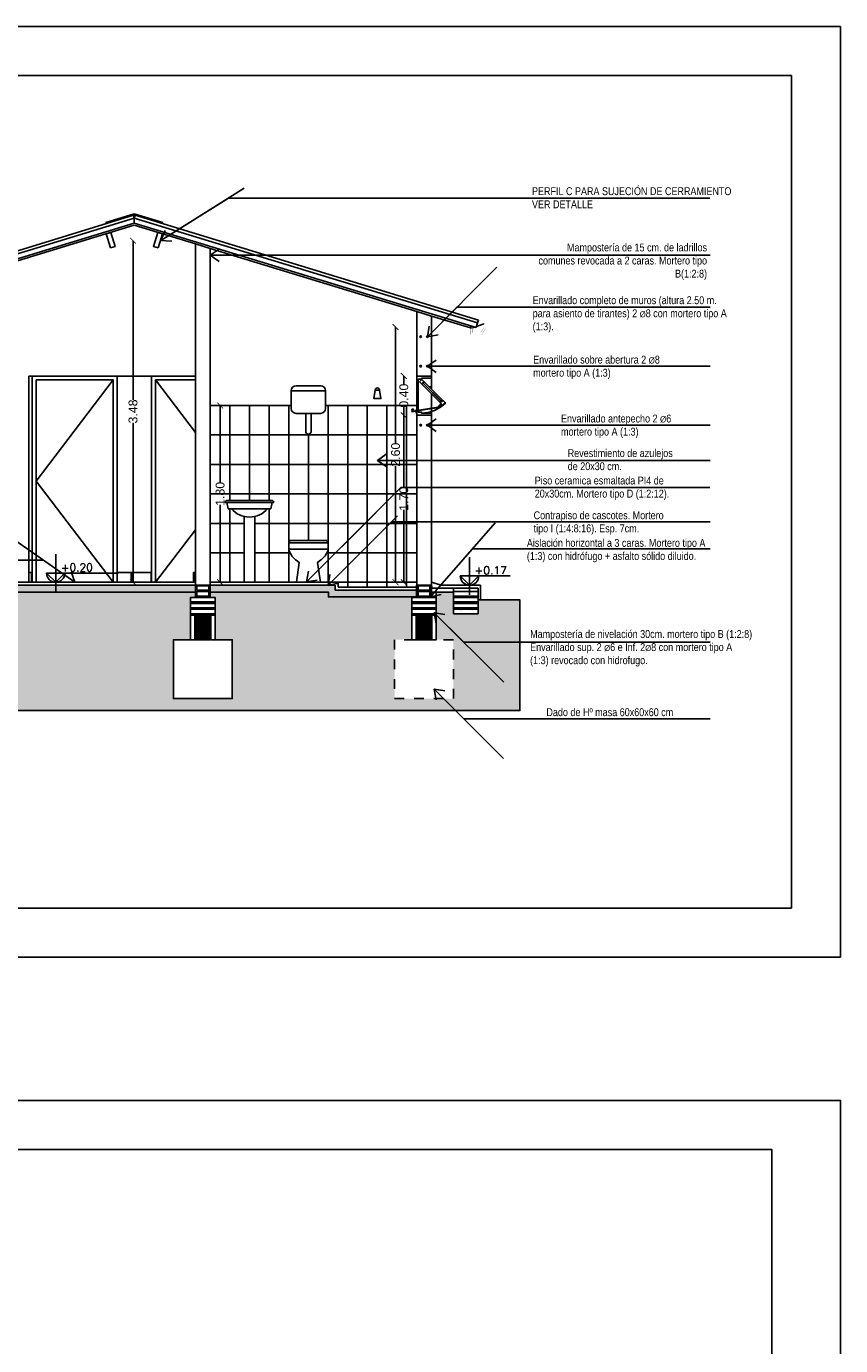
# Model space of a CAD drawing. Header units: millimetres. Extents: x 201 to 840, y 135 to 685.
# Tile 167 of 219: x 326 to 334, y 320 to 334. Entities that reach past the tile are written whole.
import ezdxf

# ---------------------------------------------------------------- set-up
doc = ezdxf.new("R2010")
doc.units = ezdxf.units.MM
doc.linetypes.add('HIDDEN2', pattern=[0.1875, 0.125, -0.0625])
for name, color, linetype in [('01', 1, 'Continuous'), ('02', 2, 'Continuous'), ('03', 3, 'Continuous'), ('04', 4, 'Continuous'), ('05', 5, 'Continuous'), ('06', 5, 'Continuous'), ('10', 251, 'Continuous'), ('ABERTURAS', 2, 'Continuous'), ('cota', 2, 'Continuous'), ('ESTRUCTURA', 5, 'Continuous'), ('HACHT CONTRAPISO', 2, 'Continuous'), ('HACHT H°A°', 1, 'Continuous'), ('HACHT TIERRA', 252, 'Continuous'), ('LAMINA', 6, 'Continuous'), ('LLAMADAS', 1, 'Continuous'), ('muro', 6, 'Continuous'), ('NIVELES', 1, 'Continuous'), ('SANITARIO ARTEF', 2, 'Continuous')]:
    doc.layers.add(name, color=color, linetype=linetype)
doc.layers.add('LLAMADAS TEXTO', color=2, linetype='Continuous', lineweight=13)
doc.styles.add('ARIAL', font='arial.ttf', dxfattribs={"height": 0.06})
doc.styles.add('ROMANS', font='romans.shx')
doc.styles.get("Standard").update_dxf_attribs({"font": 'arial.ttf'})
doc.styles.add('STYLE1', font='ARIALUNI.TTF', dxfattribs={"height": 0.09})
doc.dimstyles.new('05', dxfattribs={"dimscale": 0, "dimtxt": 0.09, "dimasz": 0.05, "dimexe": 0, "dimexo": 0, "dimgap": 0, "dimtad": 0, "dimzin": 0, "dimdsep": 46, "dimtxsty": 'Standard', "dimblk": 'OPEN90', "dimcen": 0.25, "dimclrd": 1, "dimclre": 1, "dimclrt": 3, "dimadec": 0, "dimazin": 0, "dimtfac": 1, "dimtofl": 0, "dimtmove": 2, "dimatfit": 3, "dimldrblk": 'BOXFILLED', "dimfxl": 1, "dimtolj": 1, "dimtzin": 0, "dimarcsym": 0})
doc.dimstyles.new('D3', dxfattribs={"dimscale": 0, "dimtxt": 0.09, "dimasz": 0.06, "dimexe": 0, "dimexo": 0.15, "dimgap": 0, "dimtad": 0, "dimzin": 0, "dimdsep": 46, "dimtxsty": 'STYLE1', "dimblk": 'ARCHTICK', "dimcen": 1, "dimse1": 1, "dimse2": 1, "dimclrd": 1, "dimclre": 1, "dimclrt": 3, "dimadec": 0, "dimazin": 0, "dimtfac": 1, "dimtmove": 2, "dimatfit": 1, "dimldrblk": 'OPEN90', "dimfxl": 1, "dimtolj": 1, "dimtzin": 0, "dimarcsym": 0})

# ---------------------------------------------------------------- blocks, each defined once
blk = doc.blocks.new('_ARCHTICK')
at = {"color": 0, "linetype": 'ByBlock', "const_width": 0.15}
blk.add_lwpolyline([(-0.5, -0.5), (0.5, 0.5)], dxfattribs=at)
blk = doc.blocks.new('*D307')
at = {"layer": 'cota', "color": 1, "lineweight": -2, "ltscale": 0.5}
for p, q in [((327.118, 331.444), (327.118, 329.822)), ((327.118, 327.966), (327.118, 329.588))]:
    blk.add_line(p, q, dxfattribs=at)
at = {"layer": 'DEFPOINTS', "color": 0, "ltscale": 0.5}
for p in [(327.118, 331.444), (327.131, 331.444), (327.057, 327.966)]:
    blk.add_point(p, dxfattribs=at)
at = {"layer": 'cota', "color": 1, "lineweight": -2, "ltscale": 0.5, "xscale": 0.06, "yscale": 0.06, "zscale": 0.06}
for p, rotation in [((327.118, 331.444), 90), ((327.118, 327.966), 270)]:
    blk.add_blockref('_ARCHTICK', p, dxfattribs=dict(at, rotation=rotation))
at = {"layer": 'cota', "color": 3, "ltscale": 0.5, "insert": (327.118, 329.705), "char_height": 0.09, "attachment_point": 5, "rotation": 90, "style": 'STYLE1'}
blk.add_mtext('\\A1;3.48', dxfattribs=at)
blk = doc.blocks.new('_OPEN90')
at = {"color": 0, "linetype": 'ByBlock'}
for p, q in [((0, 0), (-1, 0)), ((-0.5, 0.5), (0, 0)), ((0, 0), (-0.5, -0.5))]:
    blk.add_line(p, q, dxfattribs=at)
blk = doc.blocks.new('*D308')
at = {"layer": 'cota', "color": 1, "lineweight": -2, "ltscale": 0.5}
for p, q in [((329.792, 330.565), (329.792, 329.383)), ((329.792, 327.966), (329.792, 329.148))]:
    blk.add_line(p, q, dxfattribs=at)
at = {"layer": 'DEFPOINTS', "color": 0, "ltscale": 0.5}
for p in [(329.792, 330.565), (330.006, 330.565), (329.207, 327.966)]:
    blk.add_point(p, dxfattribs=at)
at = {"layer": 'cota', "color": 1, "lineweight": -2, "ltscale": 0.5, "xscale": 0.06, "yscale": 0.06, "zscale": 0.06}
for p, rotation in [((329.792, 330.565), 90), ((329.792, 327.966), 270)]:
    blk.add_blockref('_ARCHTICK', p, dxfattribs=dict(at, rotation=rotation))
at = {"layer": 'cota', "color": 3, "ltscale": 0.5, "insert": (329.792, 329.265), "char_height": 0.09, "attachment_point": 5, "rotation": 90, "style": 'STYLE1'}
blk.add_mtext('\\A1;2.60', dxfattribs=at)
blk = doc.blocks.new('*D309')
at = {"layer": 'cota', "color": 1, "lineweight": -2}
for p, q in [((329.876, 330.066), (329.876, 329.982)), ((329.876, 329.666), (329.876, 329.749))]:
    blk.add_line(p, q, dxfattribs=at)
at = {"layer": 'DEFPOINTS', "color": 0}
for p in [(330.082, 330.066), (329.876, 329.666), (330.082, 329.666)]:
    blk.add_point(p, dxfattribs=at)
at = {"layer": 'cota', "color": 1, "lineweight": -2, "xscale": 0.06, "yscale": 0.06, "zscale": 0.06}
for p, rotation in [((329.876, 330.066), 90), ((329.876, 329.666), 270)]:
    blk.add_blockref('_ARCHTICK', p, dxfattribs=dict(at, rotation=rotation))
at = {"layer": 'cota', "color": 3, "insert": (329.876, 329.866), "char_height": 0.09, "attachment_point": 5, "rotation": 90, "style": 'STYLE1'}
blk.add_mtext('\\A1;0.40', dxfattribs=at)
blk = doc.blocks.new('*D310')
at = {"layer": 'cota', "color": 1, "lineweight": -2}
for p, q in [((329.876, 329.666), (329.876, 328.928)), ((329.876, 327.966), (329.876, 328.703))]:
    blk.add_line(p, q, dxfattribs=at)
at = {"layer": 'DEFPOINTS', "color": 0}
for p in [(330.082, 329.666), (329.876, 327.966), (330.007, 327.966)]:
    blk.add_point(p, dxfattribs=at)
at = {"layer": 'cota', "color": 1, "lineweight": -2, "xscale": 0.06, "yscale": 0.06, "zscale": 0.06}
for p, rotation in [((329.876, 329.666), 90), ((329.876, 327.966), 270)]:
    blk.add_blockref('_ARCHTICK', p, dxfattribs=dict(at, rotation=rotation))
at = {"layer": 'cota', "color": 3, "insert": (329.876, 328.816), "char_height": 0.09, "attachment_point": 5, "rotation": 90, "style": 'STYLE1'}
blk.add_mtext('\\A1;1.70', dxfattribs=at)
blk = doc.blocks.new('*D314')
at = {"layer": 'cota', "color": 1, "lineweight": -2, "ltscale": 0.5}
for p, q in [((328.005, 329.766), (328.005, 328.978)), ((328.005, 327.966), (328.005, 328.753))]:
    blk.add_line(p, q, dxfattribs=at)
at = {"layer": 'DEFPOINTS', "color": 0, "ltscale": 0.5}
for p in [(328.005, 329.766), (328.106, 329.766), (328.106, 327.966)]:
    blk.add_point(p, dxfattribs=at)
at = {"layer": 'cota', "color": 1, "lineweight": -2, "ltscale": 0.5, "xscale": 0.06, "yscale": 0.06, "zscale": 0.06}
for p, rotation in [((328.005, 329.766), 90), ((328.005, 327.966), 270)]:
    blk.add_blockref('_ARCHTICK', p, dxfattribs=dict(at, rotation=rotation))
at = {"layer": 'cota', "color": 3, "ltscale": 0.5, "insert": (328.005, 328.866), "char_height": 0.09, "attachment_point": 5, "rotation": 90, "style": 'STYLE1'}
blk.add_mtext('\\A1;1.80', dxfattribs=at)

msp = doc.modelspace()

# ---------------------------------------------------------------- hatches: boundary and pattern name
at = {"layer": 'HACHT CONTRAPISO'}
h = msp.add_hatch(dxfattribs=at)
h.set_pattern_fill('AR-CONC', color=256, scale=0.0008, style=0)
h.set_pattern_definition([(50, (325.45677, 327.8157), (0.1457477, -0.0127513), [0.01524, -0.16764]), (355, (325.45677, 327.8157), (-0.0281943, 0.1528453), [0.012192, -0.134112]), (100.451, (325.46892, 327.81464), (0.117554, 0.1400934), [0.012952, -0.142472]), (46.184, (325.45677, 327.85634), (0.216863, -0.033634), [0.02286, -0.25146]), (96.6356, (325.47484, 327.85354), (0.189923, 0.19794), [0.019428, -0.213708]), (351.184, (325.45677, 327.85634), (0.189924, 0.19794), [0.018288, -0.201168]), (21, (325.47709, 327.84618), (0.121292, -0.0818124), [0.01524, -0.16764]), (326, (325.47709, 327.84618), (0.0494416, 0.1473504), [0.012192, -0.134112]), (71.4514, (325.4872, 327.83936), (0.170733, 0.0655383), [0.012952, -0.142472]), (37.5, (325.45677, 327.8157), (0.0024709, 0.06764403), [0, -0.1324864, 0, -0.136144, 0, -0.13462]), (7.5, (325.45677, 327.8157), (0.0534557, 0.0801445), [0, -0.0776224, 0, -0.1294384, 0, -0.051308]), (327.5, (325.41146, 327.8157), (0.1084725, -0.004583), [0, -0.0508, 0, -0.158496, 0, -0.210312]), (317.5, (325.39114, 327.8157), (0.1185033, 0.0203412), [0, -0.06604, 0, -0.1052576, 0, -0.149352])])
h.paths.add_polyline_path([(326.331, 327.936), (326.331, 327.866), (327.754, 327.866), (327.754, 327.936)])
h.paths.add_polyline_path([(325.457, 327.936), (325.457, 327.871), (325.507, 327.871), (325.507, 327.866), (326.331, 327.866), (326.331, 327.936)])
h.paths.add_polyline_path([(327.904, 327.936), (327.904, 327.866), (329.107, 327.866), (329.107, 327.816), (330.006, 327.816), (330.006, 327.886), (329.177, 327.886), (329.177, 327.936)])
at = {"layer": 'HACHT H°A°'}
h = msp.add_hatch(dxfattribs=at)
h.set_pattern_fill('ANSI31', color=256, scale=0.003, style=0)
h.set_pattern_definition([(45, (61.925844, 47.184523), (-0.0067351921, 0.0067351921), [])])
edge = h.paths.add_edge_path()
edge.add_line((327.887, 327.631), (327.883, 327.631))
edge.add_arc((327.885, 327.634), 0.004, 240.6067, 299.3933)
edge = h.paths.add_edge_path()
edge.add_line((327.775, 327.631), (327.771, 327.631))
edge.add_arc((327.773, 327.634), 0.004, 240.6067, 299.3933)
h.paths.add_polyline_path([(327.754, 327.381), (327.904, 327.381), (327.904, 327.631), (327.754, 327.631)])
h.paths.add_polyline_path([(327.762, 327.381), (327.896, 327.381), (327.896, 327.631), (327.762, 327.631)])
h.paths.add_polyline_path([(327.768, 327.381), (327.89, 327.381), (327.89, 327.631), (327.792, 327.631), (327.794, 327.628), (327.79, 327.624), (327.783, 327.631), (327.769, 327.631), (327.783, 327.617), (327.779, 327.613), (327.768, 327.624)])
edge = h.paths.add_edge_path()
edge.add_line((327.88, 327.381), (327.889, 327.381))
edge.add_arc((327.884, 327.379), 0.005, 25.018, 154.982)
edge = h.paths.add_edge_path()
edge.add_line((327.769, 327.381), (327.778, 327.381))
edge.add_arc((327.774, 327.379), 0.005, 25.018, 154.982)
h = msp.add_hatch(dxfattribs=at)
h.set_pattern_fill('ANSI31', color=256, scale=0.003, style=0)
h.set_pattern_definition([(135, (595.983426, 47.184523), (0.0067351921, 0.0067351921), [])])
edge = h.paths.add_edge_path()
edge.add_line((330.022, 327.631), (330.026, 327.631))
edge.add_arc((330.024, 327.634), 0.004, 240.6067, 299.3933, ccw=False)
edge = h.paths.add_edge_path()
edge.add_line((330.134, 327.631), (330.138, 327.631))
edge.add_arc((330.136, 327.634), 0.004, 240.6067, 299.3933, ccw=False)
h.paths.add_polyline_path([(330.156, 327.381), (330.006, 327.381), (330.006, 327.631), (330.156, 327.631)])
h.paths.add_polyline_path([(330.147, 327.381), (330.013, 327.381), (330.013, 327.631), (330.147, 327.631)])
h.paths.add_polyline_path([(330.141, 327.381), (330.019, 327.381), (330.019, 327.631), (330.117, 327.631), (330.115, 327.628), (330.119, 327.624), (330.126, 327.631), (330.14, 327.631), (330.126, 327.617), (330.13, 327.613), (330.141, 327.624)])
edge = h.paths.add_edge_path()
edge.add_line((330.03, 327.381), (330.021, 327.381))
edge.add_arc((330.025, 327.379), 0.005, 385.018, 514.982, ccw=False)
edge = h.paths.add_edge_path()
edge.add_line((330.14, 327.381), (330.131, 327.381))
edge.add_arc((330.135, 327.379), 0.005, 385.018, 514.982, ccw=False)
at = {"layer": 'HACHT TIERRA', "ltscale": 0.01}
h = msp.add_hatch(dxfattribs=at)
h.set_pattern_fill('EARTH,_O', color=256, scale=0.02, angle=45)
h.set_pattern_definition([(45, (323.52019, 326.65914), (1e-17, 0.1796051), [0.127, -0.127]), (45, (323.48651, 326.69282), (1e-17, 0.1796051), [0.127, -0.127]), (45, (323.45283, 326.72649), (1e-17, 0.1796051), [0.127, -0.127]), (135, (323.45283, 326.74894), (-0.1796051, 1e-17), [0.127, -0.127]), (135, (323.48651, 326.78262), (-0.1796051, 1e-17), [0.127, -0.127]), (135, (323.52019, 326.8163), (-0.1796051, 1e-17), [0.127, -0.127])])
h.paths.add_polyline_path([(327.529, 327.381), (327.704, 327.381), (327.704, 327.811), (327.754, 327.811), (327.754, 327.866), (325.507, 327.866), (325.507, 327.826), (325.507, 327.811), (325.507, 327.381), (325.682, 327.381), (325.682, 326.781), (325.082, 326.781), (325.082, 327.381), (325.257, 327.381), (325.257, 327.811), (325.257, 327.826), (325.257, 327.871), (324.082, 327.871), (324.082, 327.651), (323.832, 327.651), (323.832, 327.786), (323.52, 327.786), (323.52, 326.659), (331.058, 326.659), (331.058, 327.786), (330.632, 327.786), (330.632, 327.646), (330.382, 327.646), (330.382, 327.866), (330.206, 327.866), (330.206, 327.381), (330.381, 327.381), (330.381, 326.781), (329.781, 326.781), (329.781, 327.381), (329.956, 327.381), (329.956, 327.816), (329.107, 327.816), (329.107, 327.866), (327.904, 327.866), (327.904, 327.811), (327.954, 327.811), (327.954, 327.381), (328.129, 327.381), (328.129, 326.781), (327.529, 326.781)])

# ---------------------------------------------------------------- linework, layer by layer
msp.add_lwpolyline([(319.077, 322.689), (334.324, 322.689), (334.324, 313.212), (319.077, 313.212)], close=True)
at = {"layer": '01'}
for p, q in [((327.131, 331.622), (327.131, 331.674)), ((327.131, 331.622), (324.85, 330.926)), ((327.131, 331.622), (330.612, 330.559)), ((330.612, 330.559), (330.626, 330.606)), ((330.689, 330.598), (330.615, 330.571)), ((330.556, 330.555), (330.561, 330.574)), ((330.565, 330.552), (330.556, 330.555)), ((330.596, 330.563), (330.575, 330.556)), ((327.748, 328.066), (327.754, 328.066)), ((325.457, 327.936), (327.754, 327.936)), ((327.748, 327.968), (327.754, 327.968)), ((327.904, 327.936), (329.177, 327.936)), ((329.177, 327.936), (329.177, 327.886)), ((330.021, 327.931), (330.021, 327.936)), ((330.141, 327.931), (330.141, 327.936)), ((330.382, 327.871), (330.382, 327.906)), ((327.704, 327.766), (327.704, 327.751)), ((327.769, 327.811), (327.769, 327.826)), ((327.889, 327.886), (327.889, 327.871)), ((327.889, 327.811), (327.889, 327.826)), ((327.954, 327.766), (327.954, 327.751)), ((329.177, 327.886), (330.006, 327.886)), ((329.956, 327.766), (329.956, 327.751)), ((330.021, 327.886), (330.021, 327.871)), ((330.021, 327.811), (330.021, 327.826)), ((330.141, 327.886), (330.141, 327.871)), ((330.141, 327.811), (330.141, 327.826)), ((330.206, 327.766), (330.206, 327.751)), ((330.382, 327.826), (330.382, 327.811)), ((330.382, 327.766), (330.382, 327.751)), ((330.632, 327.826), (330.632, 327.811)), ((330.632, 327.766), (330.632, 327.751)), ((327.704, 327.691), (327.704, 327.706)), ((327.704, 327.646), (327.704, 327.631)), ((327.954, 327.691), (327.954, 327.706)), ((327.954, 327.646), (327.954, 327.631)), ((329.956, 327.691), (329.956, 327.706)), ((329.956, 327.646), (329.956, 327.631)), ((330.206, 327.691), (330.206, 327.706)), ((330.206, 327.646), (330.206, 327.631)), ((330.382, 327.691), (330.382, 327.706)), ((330.632, 327.691), (330.632, 327.706))]:
    msp.add_line(p, q, dxfattribs=at)
for points in [[(326.057, 327.968), (326.085, 327.968), (326.085, 328.066), (326.057, 328.066)], [(326.957, 327.968), (327.098, 327.968), (327.098, 328.066), (326.957, 328.066)]]:
    msp.add_lwpolyline(points, dxfattribs=at)
msp.add_lwpolyline([(327.102, 327.968), (327.301, 327.968), (327.301, 328.066), (327.102, 328.066)], close=True, dxfattribs=at)
at = {"layer": '02'}
for p, q in [((327.13, 331.716), (326.84, 331.628)), ((327.13, 331.706), (326.843, 331.618)), ((327.13, 331.716), (327.421, 331.629)), ((327.13, 331.706), (327.418, 331.619)), ((327.131, 331.601), (325.457, 331.09)), ((326.843, 331.618), (326.84, 331.628)), ((327.131, 331.601), (327.754, 331.411)), ((327.418, 331.619), (327.421, 331.629)), ((327.904, 331.365), (330.007, 330.722)), ((330.157, 330.677), (330.556, 330.555))]:
    msp.add_line(p, q, dxfattribs=at)
at = {"layer": '02', "ltscale": 0.01}
for points in [[(327.748, 327.968), (327.748, 328.066), (327.735, 328.066), (327.735, 327.968)], [(327.889, 327.886), (327.769, 327.886), (327.769, 327.931), (327.889, 327.931)], [(330.021, 327.886), (330.141, 327.886), (330.141, 327.931), (330.021, 327.931)], [(327.954, 327.811), (327.704, 327.811), (327.704, 327.766), (327.954, 327.766)], [(327.889, 327.871), (327.769, 327.871), (327.769, 327.826), (327.889, 327.826)], [(329.956, 327.811), (330.206, 327.811), (330.206, 327.766), (329.956, 327.766)], [(330.021, 327.871), (330.141, 327.871), (330.141, 327.826), (330.021, 327.826)], [(330.382, 327.871), (330.632, 327.871), (330.632, 327.826), (330.382, 327.826)], [(330.382, 327.811), (330.632, 327.811), (330.632, 327.766), (330.382, 327.766)], [(327.954, 327.706), (327.704, 327.706), (327.704, 327.751), (327.954, 327.751)], [(327.954, 327.691), (327.704, 327.691), (327.704, 327.646), (327.954, 327.646)], [(327.704, 327.381), (327.704, 327.631), (327.749, 327.631), (327.749, 327.381)], [(327.954, 327.381), (327.954, 327.631), (327.909, 327.631), (327.909, 327.381)], [(329.956, 327.706), (330.206, 327.706), (330.206, 327.751), (329.956, 327.751)], [(329.956, 327.691), (330.206, 327.691), (330.206, 327.646), (329.956, 327.646)], [(329.956, 327.381), (329.956, 327.631), (330.001, 327.631), (330.001, 327.381)], [(330.206, 327.381), (330.206, 327.631), (330.161, 327.631), (330.161, 327.381)], [(330.382, 327.706), (330.632, 327.706), (330.632, 327.751), (330.382, 327.751)], [(330.382, 327.691), (330.632, 327.691), (330.632, 327.646), (330.382, 327.646)]]:
    msp.add_lwpolyline(points, close=True, dxfattribs=at)
at = {"layer": '02'}
for points in [[(327.794, 327.603), (327.781, 327.617, 0.668179), (327.762, 327.609), (327.762, 327.403, 0.414214), (327.773, 327.392), (327.885, 327.392, 0.414214), (327.896, 327.403), (327.896, 327.609, 0.414214), (327.885, 327.62), (327.773, 327.62)], [(327.794, 327.603), (327.79, 327.599), (327.776, 327.613, 0.668179), (327.768, 327.609), (327.768, 327.403, 0.414214), (327.773, 327.398), (327.885, 327.398, 0.414214), (327.89, 327.403), (327.89, 327.609, 0.414214), (327.885, 327.614), (327.783, 327.614)], [(330.115, 327.603), (330.129, 327.617, -0.668179), (330.147, 327.609), (330.147, 327.403, -0.414214), (330.136, 327.392), (330.024, 327.392, -0.414214), (330.013, 327.403), (330.013, 327.609, -0.414214), (330.024, 327.62), (330.136, 327.62)], [(330.115, 327.603), (330.119, 327.599), (330.133, 327.613, -0.668179), (330.141, 327.609), (330.141, 327.403, -0.414214), (330.136, 327.398), (330.024, 327.398, -0.414214), (330.019, 327.403), (330.019, 327.609, -0.414214), (330.024, 327.614), (330.126, 327.614)]]:
    msp.add_lwpolyline(points, format="xyb", dxfattribs=at)
for points in [[(327.768, 327.599), (327.779, 327.588), (327.783, 327.592), (327.768, 327.607)], [(330.141, 327.599), (330.13, 327.588), (330.126, 327.592), (330.141, 327.607)]]:
    msp.add_lwpolyline(points, dxfattribs=at)
at = {"layer": '03'}
for p, q in [((327.122, 331.703), (324.827, 331.002)), ((327.131, 331.674), (324.836, 330.973)), ((327.122, 331.703), (327.131, 331.674)), ((327.139, 331.703), (327.131, 331.674)), ((327.131, 331.674), (330.626, 330.606)), ((327.139, 331.703), (330.635, 330.635)), ((330.635, 330.635), (330.626, 330.606)), ((326.057, 330.066), (326.057, 327.966)), ((326.057, 330.066), (327.754, 330.066)), ((325.457, 327.966), (327.206, 327.966)), ((326.209, 327.966), (327.754, 327.966)), ((327.904, 327.966), (329.207, 327.966)), ((329.207, 327.966), (329.207, 327.916)), ((329.207, 327.916), (330.006, 327.916)), ((330.257, 327.936), (330.157, 327.966)), ((330.632, 327.906), (330.157, 327.906)), ((330.656, 327.936), (330.257, 327.936)), ((330.632, 327.788), (330.632, 327.906)), ((330.656, 327.786), (330.632, 327.786))]:
    msp.add_line(p, q, dxfattribs=at)
for points in [[(330.157, 327.966), (330.257, 327.936), (330.656, 327.936)], [(330.656, 327.936), (330.656, 327.786), (331.058, 327.786)]]:
    msp.add_lwpolyline(points, dxfattribs=at)
at = {"layer": '03', "linetype": 'HIDDEN2', "ltscale": 0.6}
for points in [[(328.129, 326.781), (327.529, 326.781), (327.529, 327.381), (328.129, 327.381)], [(329.781, 326.781), (330.381, 326.781), (330.381, 327.381), (329.781, 327.381)]]:
    msp.add_lwpolyline(points, close=True, dxfattribs=at)
at = {"layer": '03', "ltscale": 0.01}
for centre, radius in [((330.047, 330.466), 0.00811), ((330.047, 330.466), 0.00811), ((330.116, 330.466), 0.00811), ((330.116, 330.466), 0.00811), ((330.047, 330.166), 0.00811), ((330.116, 330.166), 0.00811), ((330.047, 329.566), 0.00811), ((330.116, 329.566), 0.00811), ((330.457, 327.758), 0.00811), ((330.556, 327.758), 0.00811), ((330.457, 327.698), 0.00811), ((330.556, 327.698), 0.00811), ((327.773, 327.609), 0.004), ((327.885, 327.609), 0.004), ((330.024, 327.609), 0.004), ((330.136, 327.609), 0.004), ((327.774, 327.404), 0.005), ((327.884, 327.404), 0.005), ((330.025, 327.404), 0.005), ((330.135, 327.404), 0.005)]:
    msp.add_circle(centre, radius, dxfattribs=at)
at = {"layer": '04'}
for p, q in [((325.507, 327.866), (327.754, 327.866)), ((327.904, 327.866), (329.107, 327.866)), ((329.107, 327.866), (329.107, 327.816)), ((329.107, 327.816), (330.006, 327.816))]:
    msp.add_line(p, q, dxfattribs=at)
msp.add_lwpolyline([(330.156, 327.866), (330.382, 327.866)], dxfattribs=at)
at = {"layer": '05', "const_width": 0.002}
for points in [[(330.689, 330.598), (330.699, 330.602), (330.709, 330.602), (330.709, 330.552), (330.67, 330.487), (330.555, 330.487), (330.555, 330.552), (330.565, 330.552), (330.575, 330.556)], [(330.689, 330.598), (330.689, 330.558), (330.658, 330.507), (330.575, 330.507), (330.575, 330.556)]]:
    msp.add_lwpolyline(points, dxfattribs=at)
at = {"layer": '06', "ltscale": 0.01}
for p, q in [((327.754, 327.936), (327.754, 327.811)), ((327.754, 327.936), (327.904, 327.936)), ((327.904, 327.936), (327.904, 327.811)), ((330.006, 327.936), (330.006, 327.811)), ((330.156, 327.936), (330.006, 327.936)), ((330.156, 327.936), (330.156, 327.811))]:
    msp.add_line(p, q, dxfattribs=at)
for points in [[(327.754, 327.381), (327.904, 327.381), (327.904, 327.631), (327.754, 327.631)], [(330.156, 327.381), (330.006, 327.381), (330.006, 327.631), (330.156, 327.631)]]:
    msp.add_lwpolyline(points, close=True, dxfattribs=at)
at = {"layer": '10'}
for p, q in [((327.904, 329.766), (328.729, 329.766)), ((328.104, 329.766), (328.104, 328.799)), ((328.304, 329.766), (328.304, 328.799)), ((328.504, 329.766), (328.504, 328.799)), ((328.704, 329.766), (328.704, 327.966)), ((329.079, 329.766), (330.007, 329.766)), ((329.104, 329.766), (329.104, 327.966)), ((329.304, 329.766), (329.304, 327.916)), ((329.504, 329.766), (329.504, 327.916)), ((329.704, 329.766), (329.704, 327.916)), ((329.904, 329.766), (329.904, 327.916)), ((327.904, 329.466), (330.007, 329.466)), ((328.904, 329.474), (328.904, 328.392)), ((327.904, 329.166), (330.007, 329.166)), ((327.904, 328.866), (330.007, 328.866)), ((328.104, 328.714), (328.104, 327.966)), ((328.504, 328.714), (328.504, 327.966)), ((327.904, 328.566), (328.25, 328.566)), ((328.358, 328.566), (330.007, 328.566)), ((327.904, 328.266), (328.25, 328.266)), ((328.358, 328.266), (328.717, 328.266)), ((329.091, 328.266), (330.007, 328.266)), ((329.207, 327.966), (330.007, 327.966))]:
    msp.add_line(p, q, dxfattribs=at)
at = {"layer": 'ABERTURAS', "color": 1}
for p, q in [((330.157, 330.043), (330.157, 329.934)), ((330.007, 330.023), (330.007, 329.723)), ((330.022, 330.023), (330.022, 329.716)), ((330.063, 329.979), (330.259, 329.782)), ((330.08, 330.01), (330.277, 329.813)), ((330.157, 329.884), (330.157, 329.738)), ((329.956, 329.724), (329.976, 329.727)), ((329.957, 329.722), (329.976, 329.725)), ((330.022, 329.712), (330.022, 329.708)), ((330.157, 329.733), (330.157, 329.688)), ((330.23, 329.754), (330.231, 329.749)), ((330.23, 329.754), (330.23, 329.749))]:
    msp.add_line(p, q, dxfattribs=at)
at = {"layer": 'ABERTURAS', "color": 1, "ltscale": 0.01}
for points in [[(326.957, 327.966), (326.957, 330.066), (326.092, 330.066), (326.092, 327.966)], [(327.754, 330.066), (327.307, 330.066), (327.307, 327.966)], [(326.917, 327.966), (326.917, 330.026), (326.132, 330.026), (326.132, 327.966)], [(326.917, 330.026), (326.132, 328.996)], [(327.347, 330.026), (327.754, 329.492)], [(327.754, 330.026), (327.347, 330.026), (327.347, 327.966)], [(326.917, 327.966), (326.132, 328.996)], [(327.347, 327.966), (327.754, 328.5)]]:
    msp.add_lwpolyline(points, dxfattribs=at)
at = {"layer": 'ABERTURAS', "color": 3}
for points in [[(330.017, 330.063), (330.007, 330.063), (330.007, 330.023), (330.022, 330.023), (330.022, 330.033), (330.057, 330.033), (330.057, 330.043), (330.157, 330.043), (330.157, 330.063), (330.147, 330.063)], [(330.157, 329.935), (330.157, 329.955), (330.137, 329.955), (330.157, 329.935)], [(330.017, 329.668), (330.007, 329.668), (330.007, 329.708), (330.022, 329.708), (330.022, 329.698), (330.057, 329.698), (330.057, 329.688), (330.157, 329.688), (330.157, 329.668), (330.147, 329.668)]]:
    msp.add_lwpolyline(points, dxfattribs=at)
at = {"layer": 'ABERTURAS'}
for points in [[(330.034, 330.007), (330.063, 329.979), (330.073, 329.989), (330.066, 329.996), (330.08, 330.01), (330.059, 330.032), (330.034, 330.007)], [(330.077, 329.992), (330.07, 329.999), (330.077, 330.005), (330.077, 329.992)], [(330.271, 329.77), (330.243, 329.798), (330.254, 329.809), (330.261, 329.802), (330.275, 329.816), (330.296, 329.795), (330.271, 329.77)], [(330.257, 329.812), (330.263, 329.806), (330.269, 329.812), (330.257, 329.812)]]:
    msp.add_lwpolyline(points, dxfattribs=at)
at = {"layer": 'ABERTURAS', "color": 1}
for points in [[(330.068, 329.996), (330.261, 329.803), (330.263, 329.805), (330.07, 329.998)], [(330.234, 329.757), (330.231, 329.76), (330.244, 329.773), (330.247, 329.77)], [(330.236, 329.754), (330.233, 329.757), (330.258, 329.781), (330.261, 329.779)], [(330.237, 329.755), (330.24, 329.752), (330.252, 329.765), (330.249, 329.767)]]:
    msp.add_lwpolyline(points, close=True, dxfattribs=at)
for points in [[(330.264, 329.777), (330.26, 329.774), (330.253, 329.781), (330.257, 329.785)], [(330.003, 329.709), (329.96, 329.703), (329.959, 329.707), (330.003, 329.713)], [(330.002, 329.713), (330.002, 329.723), (330.007, 329.723), (330.007, 329.714)], [(330.003, 329.708), (330.002, 329.708), (330.002, 329.709)], [(330.007, 329.688), (330.003, 329.688), (330.003, 329.722), (330.007, 329.722), (330.007, 329.708)], [(330.007, 329.714), (330.225, 329.748)], [(330.231, 329.745), (330.007, 329.71)], [(330.007, 329.71), (330.007, 329.708)]]:
    msp.add_lwpolyline(points, dxfattribs=at)
at = {"layer": 'ABERTURAS'}
msp.add_lwpolyline([(330.302, 329.79), (330.291, 329.801), (330.291, 329.8), (330.301, 329.789)], close=True, dxfattribs=at)
at = {"layer": 'ABERTURAS', "color": 1}
msp.add_lwpolyline([(329.965, 329.707), (329.957, 329.722), (329.956, 329.724, -0.267949), (329.976, 329.727), (329.976, 329.725), (329.973, 329.709)], format="xyb", dxfattribs=at)
at = {"layer": 'ABERTURAS'}
msp.add_circle((330.059, 330.034), 0.0025, dxfattribs=at)
at = {"layer": 'ABERTURAS', "color": 1}
for radius in [0.006, 0.0025]:
    msp.add_circle((330.23, 329.751), radius, dxfattribs=at)
msp.add_arc((330.046, 330.059), 0.371, 271.6025, 313.5263, dxfattribs=at)
at = {"layer": 'ESTRUCTURA', "lineweight": 25}
for points in [[(326.888, 331.37), (326.935, 331.385), (326.892, 331.528), (326.844, 331.514)], [(327.374, 331.37), (327.326, 331.385), (327.37, 331.528), (327.417, 331.514)]]:
    msp.add_lwpolyline(points, close=True, dxfattribs=at)
at = {"layer": 'HACHT TIERRA', "ltscale": 0.01}
for points in [[(327.904, 327.866), (329.107, 327.866), (329.107, 327.816), (329.956, 327.816), (329.956, 327.381), (330.206, 327.381), (330.206, 327.866), (330.382, 327.866), (330.382, 327.646), (330.632, 327.646), (330.632, 327.786), (331.058, 327.786), (331.058, 326.659), (323.52, 326.659)], [(325.507, 327.866), (327.754, 327.866), (327.754, 327.811), (327.704, 327.811), (327.704, 327.381), (327.529, 327.381), (327.529, 326.781), (328.129, 326.781), (328.129, 327.381), (327.954, 327.381), (327.954, 327.811), (327.904, 327.811), (327.904, 327.866)], [(325.507, 327.866), (326.773, 327.866)]]:
    msp.add_lwpolyline(points, dxfattribs=at)
at = {"layer": 'LAMINA', "color": 7}
for p, q in [((319.077, 333.626), (334.324, 333.626)), ((334.324, 333.626), (334.324, 324.149)), ((334.324, 324.149), (319.077, 324.149))]:
    msp.add_line(p, q, dxfattribs=at)
at = {"layer": 'LAMINA'}
for p, q in [((319.777, 333.126), (333.824, 333.126)), ((333.824, 333.126), (333.824, 324.649)), ((333.824, 324.649), (319.777, 324.649))]:
    msp.add_line(p, q, dxfattribs=at)
msp.add_lwpolyline([(319.577, 313.712), (333.624, 313.712), (333.624, 322.189), (319.577, 322.189)], close=True, dxfattribs=at)
at = {"layer": 'LLAMADAS'}
msp.add_line((328.091, 331.878), (332.991, 331.878), dxfattribs=at)
at = {"layer": 'muro', "ltscale": 0.01}
for p, q in [((327.754, 331.411), (327.754, 327.936)), ((327.754, 331.411), (327.904, 331.365)), ((327.904, 331.365), (327.904, 327.936)), ((330.007, 330.066), (330.007, 330.722)), ((330.157, 330.066), (330.157, 330.677)), ((330.157, 330.066), (330.007, 330.066)), ((330.007, 329.666), (330.007, 327.936)), ((330.157, 329.666), (330.007, 329.666)), ((330.157, 329.666), (330.157, 327.936))]:
    msp.add_line(p, q, dxfattribs=at)
msp.add_lwpolyline([(330.157, 330.677), (330.007, 330.722)], dxfattribs=at)
at = {"layer": 'NIVELES', "color": 1}
for p, q in [((326.331, 327.867), (326.331, 328.252)), ((330.545, 327.837), (330.545, 328.222))]:
    msp.add_line(p, q, dxfattribs=at)
at = {"layer": 'NIVELES', "color": 3}
for points in [[(326.967, 328.06), (326.237, 328.06), (326.331, 327.966), (326.425, 328.06)], [(330.958, 328.03), (330.451, 328.03), (330.545, 327.936), (330.639, 328.03)]]:
    msp.add_lwpolyline(points, dxfattribs=at)
at = {"layer": 'NIVELES', "color": 1}
for centre in [(326.331, 328.06), (330.545, 328.03)]:
    msp.add_arc(centre, 0.0941, 180, 0, dxfattribs=at)
at = {"layer": 'SANITARIO ARTEF'}
for p, q in [((328.729, 329.916), (328.729, 329.736)), ((329.079, 329.916), (328.729, 329.916)), ((329.029, 329.966), (328.779, 329.966)), ((329.079, 329.736), (329.079, 329.916)), ((328.779, 329.686), (329.029, 329.686))]:
    msp.add_line(p, q, dxfattribs=at)
at = {"layer": 'SANITARIO ARTEF', "ltscale": 0.01}
for p, q in [((328.877, 329.686), (328.877, 329.498)), ((328.931, 329.498), (328.931, 329.686)), ((328.906, 329.474), (328.902, 329.474)), ((328.551, 328.779), (328.056, 328.779)), ((328.088, 328.714), (328.072, 328.779)), ((328.531, 328.799), (328.076, 328.799)), ((328.52, 328.714), (328.088, 328.714)), ((328.52, 328.714), (328.535, 328.779)), ((328.716, 328.392), (328.704, 328.367)), ((328.704, 328.303), (328.704, 328.367)), ((328.704, 328.367), (329.105, 328.367)), ((329.105, 328.303), (328.704, 328.303)), ((329.092, 328.392), (328.716, 328.392)), ((329.092, 328.391), (329.105, 328.366)), ((329.104, 328.303), (329.105, 328.366))]:
    msp.add_line(p, q, dxfattribs=at)
msp.add_lwpolyline([(329.629, 329.923), (329.585, 329.923), (329.571, 329.836), (329.643, 329.836)], close=True, dxfattribs=at)
msp.add_lwpolyline([(328.25, 328.635), (328.25, 327.966), (328.358, 327.966), (328.358, 328.635)], dxfattribs=at)
msp.add_lwpolyline([(329.105, 328.303), (329.105, 328.301, -0.090169), (329.101, 328.283), (329.078, 328.242, -0.089458), (329.068, 328.227), (329.041, 328.201, -0.083801), (329.028, 328.19), (328.998, 328.168), (329.026, 327.966), (328.782, 327.966), (328.81, 328.168), (328.78, 328.19, -0.083801), (328.767, 328.201), (328.74, 328.227, -0.089458), (328.731, 328.242), (328.707, 328.283, -0.090169), (328.704, 328.301), (328.704, 328.303)], format="xyb", dxfattribs=at)
at = {"layer": 'SANITARIO ARTEF'}
for centre, start, end in [((328.779, 329.916), 90, 180), ((329.029, 329.916), 0, 90), ((328.779, 329.736), 180, 270), ((329.029, 329.736), 270, 0)]:
    msp.add_arc(centre, 0.05, start, end, dxfattribs=at)
at = {"layer": 'SANITARIO ARTEF', "ltscale": 0.01}
for centre, radius, start, end in [((329.607, 329.923), 0.022, 0, 180), ((328.902, 329.499), 0.025, 180, 270), ((328.906, 329.499), 0.025, 270, 0), ((328.076, 328.779), 0.0198, 90, 180), ((328.304, 328.872), 0.242, 220.4589, 319.5411), ((328.531, 328.779), 0.0198, 0, 90)]:
    msp.add_arc(centre, radius, start, end, dxfattribs=at)

# ---------------------------------------------------------------- texts
at = {"layer": 'LLAMADAS', "color": 2, "ltscale": 0.01, "char_height": 0.08, "style": 'ARIAL'}
for s, insert, width, attachment_point in [('{\\fTechnic|b0|i0|c2|p2;Mampostería de 15 cm. de ladrillos comunes revocada a 2 caras. Mortero tipo B(1:2:8) }', (332.964, 331.415), 1.75438, 3), ('{\\fTechnic|b0|i0|c2|p2;Envarillado completo de muros (altura 2.50 m. para asiento de tirantes) 2 \\H0.75x;Ø\\H1.3333x;8 con mortero tipo A (1:3).}', (331.188, 330.878), 1.75658, 1), ('{\\fTechnic|b0|i0|c2|p2;Envarillado sobre abertura 2 \\H0.8x;%%C\\H1.25x;8\\Pmortero tipo A (1:3)}', (331.193, 330.273), 4.32665, 1), ('{\\fTechnic|b0|i0|c2|p2;Envarillado antepecho 2 \\H0.8x;%%C\\H1.25x;6\\Pmortero tipo A (1:3)}', (331.477, 329.673), 4.32665, 1), ('{\\fTechnic|b0|i0|c2|p2;Revestimiento de azulejos\\Pde 20x30 cm.}', (331.545, 329.321), 4.32665, 1), ('{\\fTechnic|b0|i0|c2|p2;Piso ceramica esmaltada PI4 de\\P20x30cm. Mortero tipo D (1:2:12).}', (331.209, 329.042), 4.32665, 1), ('{\\fTechnic|b0|i0|c2|p2;Contrapiso de cascotes. Mortero\\Ptipo I (1:4:8:16). Esp. 7cm.}', (331.198, 328.688), 4.32665, 1), ('{\\fTechnic|b0|i0|c2|p2;Aislación horizontal a 3 caras. Mortero tipo A (1:3) con hidrófugo + asfalto sólido diluido.  } ', (331.129, 328.407), 1.86077, 1), ('{\\fTechnic|b0|i0|c2|p2;Mampostería de nivelación 30cm. mortero tipo B (1:2:8) Envarillado sup. 2 \\H0.75x;Ø\\H1.3333x;6 e Inf. 2\\H0.75002x;Ø\\H1.3333x;8 con mortero tipo A (1:3) revocado con hidrofugo.\\P\\pi0.77315; }', (331.162, 327.479), 1.97132, 1), ('{\\fTechnic|b0|i0|c2|p2;Dado de Hº masa 60x60x60 cm}', (331.328, 326.683), 1.92495, 1)]:
    msp.add_mtext(s, dxfattribs=dict(at, insert=insert, width=width, attachment_point=attachment_point))
at = {"layer": 'LLAMADAS TEXTO', "color": 2, "ltscale": 0.01, "insert": (331.181, 331.988), "char_height": 0.08, "width": 2.54354, "attachment_point": 1, "style": 'ARIAL'}
msp.add_mtext('{\\fTechnic|b0|i0|c2|p2;PERFIL C PARA SUJECIÓN DE CERRAMIENTO\\PVER DETALLE }', dxfattribs=at)
at = {"layer": 'NIVELES', "color": 2, "style": 'ROMANS'}
for tag, p in [('+0.20', (326.383, 328.077)), ('+0.17', (330.597, 328.047))]:
    msp.add_attdef(tag, p, '_0.00', height=0.0794, dxfattribs=at)

# ---------------------------------------------------------------- dimensions: what is measured, and where the dimension line sits
at = {"layer": 'cota', "ltscale": 0.5}
for base, p1, p2, picture, middle in [((327.118, 331.444), (327.057, 327.966), (327.131, 331.444), '*D307', (327.118, 329.705)), ((329.792, 330.565), (329.207, 327.966), (330.006, 330.565), '*D308', (329.792, 329.265)), ((328.005, 329.766), (328.106, 327.966), (328.106, 329.766), '*D314', (328.005, 328.866))]:
    dim = msp.add_linear_dim(base=base, p1=p1, p2=p2, angle=90, dimstyle='D3', override={"dimscale": 1}, dxfattribs=at)
    dim.commit()
    dim.dimension.update_dxf_attribs({"geometry": picture, "text_midpoint": middle})
at = {"layer": 'cota'}
for base, p1, p2, picture, middle in [((329.876, 329.666), (330.082, 330.066), (330.082, 329.666), '*D309', (329.876, 329.866)), ((329.876, 327.966), (330.082, 329.666), (330.007, 327.966), '*D310', (329.876, 328.816))]:
    dim = msp.add_linear_dim(base=base, p1=p1, p2=p2, angle=90, dimstyle='D3', override={"dimscale": 1}, dxfattribs=at)
    dim.commit()
    dim.dimension.update_dxf_attribs({"geometry": picture, "text_midpoint": middle})

# ---------------------------------------------------------------- leaders
at = {"layer": 'LLAMADAS'}
for points in [[(327.402, 331.446), (328.091, 331.878), (330.541, 331.878)], [(327.904, 331.295), (332.995, 331.295)], [(330.116, 330.465), (330.417, 330.767), (332.995, 330.766)], [(330.116, 330.165), (332.995, 330.165)], [(330.116, 329.565), (332.995, 329.565)], [(329.607, 329.207), (332.995, 329.207)], [(328.886, 327.97), (329.847, 328.932), (332.994, 328.932)], [(329.104, 327.938), (329.751, 328.582), (332.995, 328.582)], [(330.149, 327.817), (330.574, 328.305), (332.995, 328.305)], [(326.526, 327.967), (326.206, 328.19), (321.507, 328.19)], [(330.186, 327.656), (330.487, 327.355), (332.995, 327.355)], [(330.186, 326.879), (330.487, 326.577), (332.995, 326.577)]]:
    msp.add_leader(points, dimstyle='05', override={"dimscale": 1, "dimasz": 0.09, "dimldrblk": 'OPEN90'}, dxfattribs=at)

doc.saveas('drawing.dxf')
